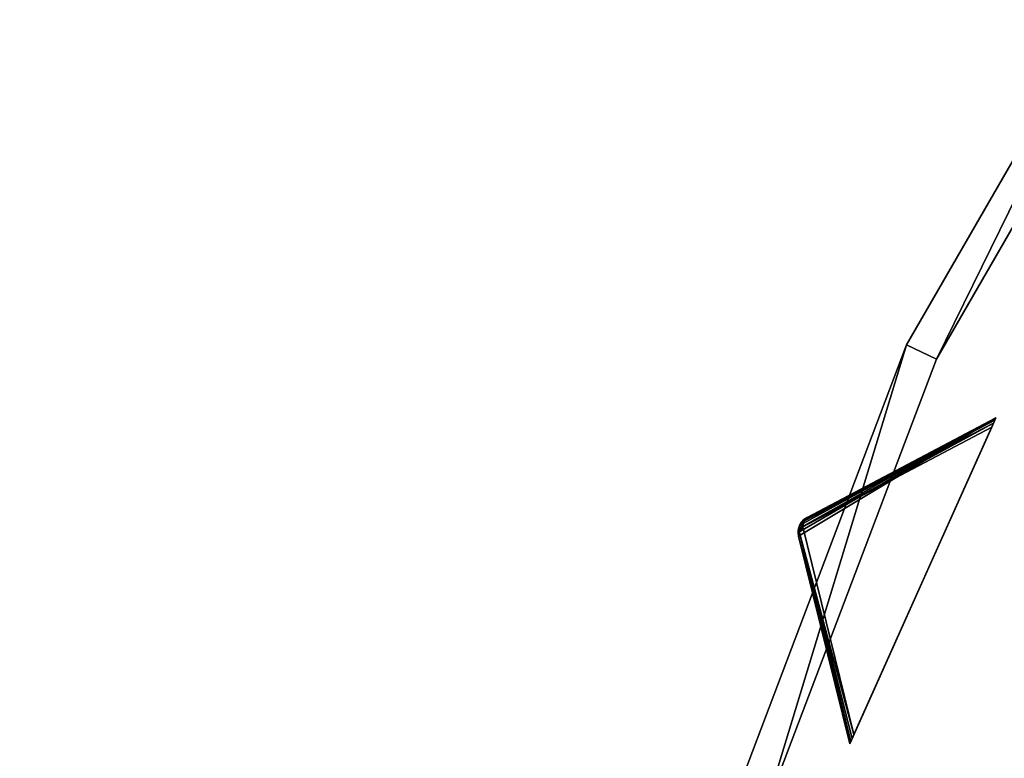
# Model space of a CAD drawing. Extents: x 1035 to 1594, y -280 to 280.
# Tile 165 of 256: x 1094 to 1153, y 54 to 99. Entities that reach past the tile are written whole.
import ezdxf

# ---------------------------------------------------------------- set-up
doc = ezdxf.new("R2010")
doc.units = 0
doc.header["$LTSCALE"] = 25.4
doc.layers.get('0').update_dxf_attribs({"color": 13, "linetype": 'CONTINUOUS'})

# ---------------------------------------------------------------- blocks, each defined once
blk = doc.blocks.new('GRUPUJ_2')
at = {"color": 254}
mesh = blk.add_polyface(dxfattribs=at)
corners = [(24.38, 261.31, 150), (12.505, 254.178, 139.866), (15.585, 241.691, 150), (12.477, 254.396, 139.717), (12.496, 254.616, 139.625), (12.564, 254.826, 139.594), (12.676, 255.016, 139.625), (12.827, 255.177, 139.717), (13.009, 255.301, 139.866)]
mesh.append_faces([[corners[k] for k in face] for face in [(0, 1, 2), (7, 0, 8)]], dxfattribs={"vtx0": -1, "color": 254})
mesh.append_faces([[corners[k] for k in face] for face in [(1, 0, 3), (3, 0, 4), (4, 0, 5), (5, 0, 6), (6, 0, 7)]], dxfattribs={"vtx0": -1, "vtx1": -1, "color": 254})
mesh = blk.add_polyface(dxfattribs=at)
corners = [(24.234, 260.984, 0.041), (24.128, 260.748), (12.757, 254.74, 10.134)]
mesh.append_faces([[corners[k] for k in face] for face in [(0, 1, 2)]], dxfattribs={"color": 254})
mesh = blk.add_polyface(dxfattribs=at)
corners = [(24.234, 260.984, 0.041), (12.757, 254.74, 10.134), (12.818, 255.089, 10.41)]
mesh.append_faces([[corners[k] for k in face] for face in [(0, 1, 2)]], dxfattribs={"color": 254})
mesh = blk.add_polyface(dxfattribs=at)
corners = [(13.009, 255.301, 10.75), (24.38, 261.31, 0.616), (12.818, 255.089, 10.41)]
mesh.append_faces([[corners[k] for k in face] for face in [(0, 1, 2)]], dxfattribs={"color": 254})
mesh = blk.add_polyface(dxfattribs=at)
corners = [(12.818, 255.089, 10.41), (24.38, 261.31, 0.616), (24.363, 261.273, 0.357)]
mesh.append_faces([[corners[k] for k in face] for face in [(0, 1, 2)]], dxfattribs={"color": 254})
mesh = blk.add_polyface(dxfattribs=at)
corners = [(12.818, 255.089, 10.41), (24.363, 261.273, 0.357), (24.314, 261.162, 0.162)]
mesh.append_faces([[corners[k] for k in face] for face in [(0, 1, 2)]], dxfattribs={"color": 254})
mesh = blk.add_polyface(dxfattribs=at)
corners = [(24.314, 261.162, 0.162), (24.234, 260.984, 0.041), (12.818, 255.089, 10.41)]
mesh.append_faces([[corners[k] for k in face] for face in [(0, 1, 2)]], dxfattribs={"color": 254})
mesh = blk.add_polyface(dxfattribs=at)
corners = [(13.009, 255.301, 10.75), (24.38, 261.31, 150), (24.38, 261.31, 0.616), (13.009, 255.301, 139.866)]
mesh.append_faces([[corners[k] for k in face] for face in [(0, 1, 2), (1, 0, 3)]], dxfattribs={"vtx0": -1, "color": 254})
mesh = blk.add_polyface(dxfattribs=at)
corners = [(15.602, 241.729, 0.357), (15.585, 241.691, 150), (15.585, 241.691, 0.616), (24.38, 261.31, 150), (15.651, 241.839, 0.162), (15.731, 242.017, 0.041), (15.837, 242.253), (24.128, 260.748), (24.234, 260.984, 0.041), (24.314, 261.162, 0.162), (24.363, 261.273, 0.357), (24.38, 261.31, 0.616)]
mesh.append_faces([[corners[k] for k in face] for face in [(0, 1, 2), (3, 10, 11)]], dxfattribs={"vtx0": -1, "color": 254})
mesh.append_faces([[corners[k] for k in face] for face in [(1, 0, 3)]], dxfattribs={"vtx0": -1, "vtx1": -1, "color": 254})
mesh.append_faces([[corners[k] for k in face] for face in [(3, 0, 4), (3, 4, 5), (3, 5, 6), (3, 6, 7), (3, 7, 8), (3, 8, 9), (3, 9, 10)]], dxfattribs={"vtx0": -1, "vtx2": -1, "color": 254})
mesh = blk.add_polyface(dxfattribs=at)
corners = [(24.128, 260.748), (15.837, 242.253), (12.757, 254.74, 10.134)]
mesh.append_faces([[corners[k] for k in face] for face in [(0, 1, 2)]], dxfattribs={"color": 254})
mesh = blk.add_polyface(dxfattribs=at)
corners = [(12.676, 255.016, 10.75), (12.496, 254.616, 139.625), (12.564, 254.826, 139.594)]
mesh.append_faces([[corners[k] for k in face] for face in [(0, 1, 2)]], dxfattribs={"color": 254})
mesh = blk.add_polyface(dxfattribs=at)
corners = [(12.676, 255.016, 10.75), (12.496, 254.616, 10.75), (12.496, 254.616, 139.625)]
mesh.append_faces([[corners[k] for k in face] for face in [(0, 1, 2)]], dxfattribs={"color": 254})
mesh = blk.add_polyface(dxfattribs=at)
corners = [(12.676, 255.016, 10.75), (12.687, 254.981, 10.507), (12.496, 254.616, 10.75)]
mesh.append_faces([[corners[k] for k in face] for face in [(0, 1, 2)]], dxfattribs={"color": 254})
mesh = blk.add_polyface(dxfattribs=at)
corners = [(12.687, 254.981, 10.507), (12.584, 254.817, 10.541), (12.496, 254.616, 10.75)]
mesh.append_faces([[corners[k] for k in face] for face in [(0, 1, 2)]], dxfattribs={"color": 254})
mesh = blk.add_polyface(dxfattribs=at)
corners = [(12.676, 255.016, 10.75), (12.564, 254.826, 139.594), (12.676, 255.016, 139.625)]
mesh.append_faces([[corners[k] for k in face] for face in [(0, 1, 2)]], dxfattribs={"color": 254})
mesh = blk.add_polyface(dxfattribs=at)
corners = [(12.687, 254.981, 10.507), (12.757, 254.74, 10.134), (12.584, 254.817, 10.541)]
mesh.append_faces([[corners[k] for k in face] for face in [(0, 1, 2)]], dxfattribs={"color": 254})
mesh = blk.add_polyface(dxfattribs=at)
corners = [(12.827, 255.177, 139.717), (12.723, 255.075, 10.75), (12.676, 255.016, 139.625)]
mesh.append_faces([[corners[k] for k in face] for face in [(0, 1, 2)]], dxfattribs={"color": 254})
mesh = blk.add_polyface(dxfattribs=at)
corners = [(12.723, 255.075, 10.75), (12.687, 254.981, 10.507), (12.676, 255.016, 10.75)]
mesh.append_faces([[corners[k] for k in face] for face in [(0, 1, 2)]], dxfattribs={"color": 254})
mesh = blk.add_polyface(dxfattribs=at)
corners = [(12.723, 255.075, 10.75), (12.676, 255.016, 10.75), (12.676, 255.016, 139.625)]
mesh.append_faces([[corners[k] for k in face] for face in [(0, 1, 2)]], dxfattribs={"color": 254})
mesh = blk.add_polyface(dxfattribs=at)
corners = [(13.009, 255.301, 10.75), (12.687, 254.981, 10.507), (12.723, 255.075, 10.75)]
mesh.append_faces([[corners[k] for k in face] for face in [(0, 1, 2)]], dxfattribs={"color": 254})
mesh = blk.add_polyface(dxfattribs=at)
corners = [(13.009, 255.301, 10.75), (12.818, 255.089, 10.41), (12.687, 254.981, 10.507)]
mesh.append_faces([[corners[k] for k in face] for face in [(0, 1, 2)]], dxfattribs={"color": 254})
mesh = blk.add_polyface(dxfattribs=at)
corners = [(12.818, 255.089, 10.41), (12.757, 254.74, 10.134), (12.687, 254.981, 10.507)]
mesh.append_faces([[corners[k] for k in face] for face in [(0, 1, 2)]], dxfattribs={"color": 254})
mesh = blk.add_polyface(dxfattribs=at)
corners = [(12.827, 255.177, 139.717), (13.009, 255.301, 10.75), (12.723, 255.075, 10.75)]
mesh.append_faces([[corners[k] for k in face] for face in [(0, 1, 2)]], dxfattribs={"color": 254})
mesh = blk.add_polyface(dxfattribs=at)
corners = [(13.009, 255.301, 139.866), (13.009, 255.301, 10.75), (12.827, 255.177, 139.717)]
mesh.append_faces([[corners[k] for k in face] for face in [(0, 1, 2)]], dxfattribs={"color": 254})
mesh = blk.add_polyface(dxfattribs=at)
corners = [(12.496, 254.616, 10.75), (12.505, 254.178, 139.866), (12.477, 254.396, 139.717)]
mesh.append_faces([[corners[k] for k in face] for face in [(0, 1, 2)]], dxfattribs={"color": 254})
mesh = blk.add_polyface(dxfattribs=at)
corners = [(12.496, 254.616, 10.75), (12.477, 254.396, 139.717), (12.496, 254.616, 139.625)]
mesh.append_faces([[corners[k] for k in face] for face in [(0, 1, 2)]], dxfattribs={"color": 254})
mesh = blk.add_polyface(dxfattribs=at)
corners = [(12.53, 254.632, 10.507), (12.537, 254.462, 10.41), (12.484, 254.542, 10.75)]
mesh.append_faces([[corners[k] for k in face] for face in [(0, 1, 2)]], dxfattribs={"color": 254})
mesh = blk.add_polyface(dxfattribs=at)
corners = [(12.53, 254.632, 10.507), (12.484, 254.542, 10.75), (12.496, 254.616, 10.75)]
mesh.append_faces([[corners[k] for k in face] for face in [(0, 1, 2)]], dxfattribs={"color": 254})
mesh = blk.add_polyface(dxfattribs=at)
corners = [(12.496, 254.616, 10.75), (12.484, 254.542, 10.75), (12.505, 254.178, 139.866)]
mesh.append_faces([[corners[k] for k in face] for face in [(0, 1, 2)]], dxfattribs={"color": 254})
mesh = blk.add_polyface(dxfattribs=at)
corners = [(12.484, 254.542, 10.75), (12.505, 254.178, 10.75), (12.505, 254.178, 139.866)]
mesh.append_faces([[corners[k] for k in face] for face in [(0, 1, 2)]], dxfattribs={"color": 254})
mesh = blk.add_polyface(dxfattribs=at)
corners = [(12.484, 254.542, 10.75), (12.537, 254.462, 10.41), (12.505, 254.178, 10.75)]
mesh.append_faces([[corners[k] for k in face] for face in [(0, 1, 2)]], dxfattribs={"color": 254})
mesh = blk.add_polyface(dxfattribs=at)
corners = [(12.584, 254.817, 10.541), (12.53, 254.632, 10.507), (12.496, 254.616, 10.75)]
mesh.append_faces([[corners[k] for k in face] for face in [(0, 1, 2)]], dxfattribs={"color": 254})
mesh = blk.add_polyface(dxfattribs=at)
corners = [(12.537, 254.462, 10.41), (15.602, 241.729, 0.357), (12.505, 254.178, 10.75)]
mesh.append_faces([[corners[k] for k in face] for face in [(0, 1, 2)]], dxfattribs={"color": 254})
mesh = blk.add_polyface(dxfattribs=at)
corners = [(12.584, 254.817, 10.541), (12.757, 254.74, 10.134), (12.53, 254.632, 10.507)]
mesh.append_faces([[corners[k] for k in face] for face in [(0, 1, 2)]], dxfattribs={"color": 254})
mesh = blk.add_polyface(dxfattribs=at)
corners = [(12.757, 254.74, 10.134), (12.537, 254.462, 10.41), (12.53, 254.632, 10.507)]
mesh.append_faces([[corners[k] for k in face] for face in [(0, 1, 2)]], dxfattribs={"color": 254})
mesh = blk.add_polyface(dxfattribs=at)
corners = [(12.757, 254.74, 10.134), (15.837, 242.253), (12.537, 254.462, 10.41)]
mesh.append_faces([[corners[k] for k in face] for face in [(0, 1, 2)]], dxfattribs={"color": 254})
mesh = blk.add_polyface(dxfattribs=at)
corners = [(12.537, 254.462, 10.41), (15.651, 241.839, 0.162), (15.602, 241.729, 0.357)]
mesh.append_faces([[corners[k] for k in face] for face in [(0, 1, 2)]], dxfattribs={"color": 254})
mesh = blk.add_polyface(dxfattribs=at)
corners = [(12.537, 254.462, 10.41), (15.837, 242.253), (15.731, 242.017, 0.041)]
mesh.append_faces([[corners[k] for k in face] for face in [(0, 1, 2)]], dxfattribs={"color": 254})
mesh = blk.add_polyface(dxfattribs=at)
corners = [(12.537, 254.462, 10.41), (15.731, 242.017, 0.041), (15.651, 241.839, 0.162)]
mesh.append_faces([[corners[k] for k in face] for face in [(0, 1, 2)]], dxfattribs={"color": 254})
mesh = blk.add_polyface(dxfattribs=at)
corners = [(12.505, 254.178, 139.866), (15.585, 241.691, 0.616), (15.585, 241.691, 150), (12.505, 254.178, 10.75)]
mesh.append_faces([[corners[k] for k in face] for face in [(0, 1, 2), (1, 0, 3)]], dxfattribs={"vtx0": -1, "color": 254})
mesh = blk.add_polyface(dxfattribs=at)
corners = [(12.505, 254.178, 10.75), (15.602, 241.729, 0.357), (15.585, 241.691, 0.616)]
mesh.append_faces([[corners[k] for k in face] for face in [(0, 1, 2)]], dxfattribs={"color": 254})
blk = doc.blocks.new('CRISTAL-M-7628-7627_STL_1')
at = {"color": 0}
blk.add_blockref('GRUPUJ_2', (99.022, -186.38, 117.002), dxfattribs=at)
at = {"color": 250}
mesh = blk.add_polyface(dxfattribs=at)
corners = [(5.38, -11.274, 430.002), (7.378, -11.194, 430.002), (7.194, 33.75, 430.002), (10.811, -56.007, 430.002), (12.771, -55.607, 430.002), (23.348, -99.289, 430.002), (25.218, -98.58, 430.002), (42.665, -140, 430.002), (44.397, -139, 430.002), (68.263, -177.085, 430.002), (69.812, -175.82, 430.002), (99.478, -209.583, 430.002), (100.804, -208.086, 430.002), (135.502, -236.653, 430.002), (136.571, -234.963, 430.002), (175.402, -257.594, 430.002), (176.186, -255.754, 430.002), (218.144, -271.864, 430.002), (218.623, -269.922, 430.002), (262.622, -279.092, 430.002), (262.783, -277.099, 430.002), (285.152, -280, 430.002), (285.152, -278, 430.002), (307.683, -279.092, 430.002), (307.522, -277.099, 430.002), (351.682, -269.922, 430.002), (352.161, -271.864, 430.002), (394.119, -255.754, 430.002), (394.903, -257.594, 430.002), (433.734, -234.963, 430.002), (434.803, -236.653, 430.002), (469.501, -208.086, 430.002), (470.827, -209.583, 430.002), (500.493, -175.82, 430.002), (502.042, -177.085, 430.002), (525.908, -139, 430.002), (527.64, -140, 430.002), (545.087, -98.58, 430.002), (546.957, -99.289, 430.002), (557.534, -55.607, 430.002), (559.494, -56.007, 430.002), (562.927, -11.194, 430.002), (564.925, -11.274, 430.002), (563.111, 33.75, 430.002), (9.179, 33.509, 430.002), (16.207, 77.901, 430.002), (18.128, 77.344, 430.002), (32.186, 120.034, 430.002), (33.993, 119.177, 430.002), (54.717, 159.058, 430.002), (56.363, 157.922, 430.002), (83.216, 193.963, 430.002), (84.658, 192.577, 430.002), (116.945, 223.844, 430.002), (118.146, 222.245, 430.002), (155.03, 247.928, 430.002), (155.959, 246.157, 430.002), (196.485, 265.59, 430.002), (197.119, 263.693, 430.002), (240.237, 276.374, 430.002), (240.558, 274.4, 430.002), (285.152, 280, 430.002), (285.152, 278, 430.002), (329.747, 274.4, 430.002), (330.068, 276.374, 430.002), (373.186, 263.693, 430.002), (373.819, 265.59, 430.002), (414.345, 246.157, 430.002), (415.275, 247.928, 430.002), (452.159, 222.245, 430.002), (453.36, 223.844, 430.002), (485.647, 192.577, 430.002), (487.089, 193.963, 430.002), (513.942, 157.922, 430.002), (515.588, 159.058, 430.002), (536.312, 119.177, 430.002), (538.119, 120.034, 430.002), (552.177, 77.344, 430.002), (554.098, 77.901, 430.002), (561.126, 33.509, 430.002)]
mesh.append_faces([[corners[k] for k in face] for face in [(0, 1, 2), (1, 3, 4), (4, 5, 6), (6, 7, 8), (8, 9, 10), (10, 11, 12), (12, 13, 14), (14, 15, 16), (16, 17, 18), (18, 19, 20), (20, 21, 22), (22, 23, 24), (24, 23, 25), (25, 26, 27), (27, 28, 29), (29, 30, 31), (31, 32, 33), (33, 34, 35), (35, 36, 37), (37, 38, 39), (39, 40, 41), (2, 44, 45), (44, 2, 1), (45, 46, 47), (47, 48, 49), (49, 50, 51), (51, 52, 53), (53, 54, 55), (55, 56, 57), (57, 58, 59), (59, 60, 61), (61, 63, 64), (64, 65, 66), (66, 67, 68), (68, 69, 70), (70, 71, 72), (72, 73, 74), (74, 75, 76), (76, 77, 78), (78, 79, 43)]], dxfattribs={"vtx0": -1, "vtx1": -1, "color": 250})
mesh.append_faces([[corners[k] for k in face] for face in [(1, 0, 3), (4, 3, 5), (6, 5, 7), (8, 7, 9), (10, 9, 11), (12, 11, 13), (14, 13, 15), (16, 15, 17), (18, 17, 19), (20, 19, 21), (22, 21, 23), (25, 23, 26), (27, 26, 28), (29, 28, 30), (31, 30, 32), (33, 32, 34), (35, 34, 36), (37, 36, 38), (39, 38, 40), (41, 40, 42), (41, 42, 43), (45, 44, 46), (47, 46, 48), (49, 48, 50), (51, 50, 52), (53, 52, 54), (55, 54, 56), (57, 56, 58), (59, 58, 60), (61, 60, 62), (61, 62, 63), (64, 63, 65), (66, 65, 67), (68, 67, 69), (70, 69, 71), (72, 71, 73), (74, 73, 75), (76, 75, 77), (78, 77, 79), (43, 79, 41)]], dxfattribs={"vtx0": -1, "vtx2": -1, "color": 250})
mesh = blk.add_polyface(dxfattribs=at)
corners = [(7.194, 33.75, 410.002), (9.179, 33.509, 410.002), (7.378, -11.194, 410.002), (16.207, 77.901, 410.002), (18.128, 77.344, 410.002), (32.186, 120.034, 410.002), (33.993, 119.177, 410.002), (54.717, 159.058, 410.002), (56.363, 157.922, 410.002), (83.216, 193.963, 410.002), (84.658, 192.577, 410.002), (116.945, 223.844, 410.002), (118.146, 222.245, 410.002), (155.03, 247.928, 410.002), (155.959, 246.157, 410.002), (196.485, 265.59, 410.002), (197.119, 263.693, 410.002), (240.237, 276.374, 410.002), (240.558, 274.4, 410.002), (285.152, 280, 410.002), (285.152, 278, 410.002), (330.068, 276.374, 410.002), (329.747, 274.4, 410.002), (373.186, 263.693, 410.002), (373.819, 265.59, 410.002), (414.345, 246.157, 410.002), (415.275, 247.928, 410.002), (452.159, 222.245, 410.002), (453.36, 223.844, 410.002), (485.647, 192.577, 410.002), (487.089, 193.963, 410.002), (513.942, 157.922, 410.002), (515.588, 159.058, 410.002), (536.312, 119.177, 410.002), (538.119, 120.034, 410.002), (552.177, 77.344, 410.002), (554.098, 77.901, 410.002), (561.126, 33.509, 410.002), (563.111, 33.75, 410.002), (562.927, -11.194, 410.002), (5.38, -11.274, 410.002), (10.811, -56.007, 410.002), (12.771, -55.607, 410.002), (23.348, -99.289, 410.002), (25.218, -98.58, 410.002), (42.665, -140, 410.002), (44.397, -139, 410.002), (68.263, -177.085, 410.002), (69.812, -175.82, 410.002), (99.478, -209.583, 410.002), (100.804, -208.086, 410.002), (135.502, -236.653, 410.002), (136.571, -234.963, 410.002), (175.402, -257.594, 410.002), (176.186, -255.754, 410.002), (218.144, -271.864, 410.002), (218.623, -269.922, 410.002), (262.622, -279.092, 410.002), (262.783, -277.099, 410.002), (285.152, -280, 410.002), (285.152, -278, 410.002), (307.522, -277.099, 410.002), (307.683, -279.092, 410.002), (351.682, -269.922, 410.002), (352.161, -271.864, 410.002), (394.119, -255.754, 410.002), (394.903, -257.594, 410.002), (433.734, -234.963, 410.002), (434.803, -236.653, 410.002), (469.501, -208.086, 410.002), (470.827, -209.583, 410.002), (500.493, -175.82, 410.002), (502.042, -177.085, 410.002), (525.908, -139, 410.002), (527.64, -140, 410.002), (545.087, -98.58, 410.002), (546.957, -99.289, 410.002), (557.534, -55.607, 410.002), (559.494, -56.007, 410.002), (564.925, -11.274, 410.002)]
mesh.append_faces([[corners[k] for k in face] for face in [(1, 3, 4), (4, 5, 6), (6, 7, 8), (8, 9, 10), (10, 11, 12), (12, 13, 14), (14, 15, 16), (16, 17, 18), (18, 19, 20), (20, 21, 22), (22, 21, 23), (23, 24, 25), (25, 26, 27), (27, 28, 29), (29, 30, 31), (31, 32, 33), (33, 34, 35), (35, 36, 37), (37, 38, 39), (40, 2, 41), (41, 42, 43), (43, 44, 45), (45, 46, 47), (47, 48, 49), (49, 50, 51), (51, 52, 53), (53, 54, 55), (55, 56, 57), (57, 58, 59), (59, 61, 62), (62, 63, 64), (64, 65, 66), (66, 67, 68), (68, 69, 70), (70, 71, 72), (72, 73, 74), (74, 75, 76), (76, 77, 78), (78, 39, 79), (79, 39, 38)]], dxfattribs={"vtx0": -1, "vtx1": -1, "color": 250})
mesh.append_faces([[corners[k] for k in face] for face in [(0, 1, 2), (1, 0, 3), (4, 3, 5), (6, 5, 7), (8, 7, 9), (10, 9, 11), (12, 11, 13), (14, 13, 15), (16, 15, 17), (18, 17, 19), (20, 19, 21), (23, 21, 24), (25, 24, 26), (27, 26, 28), (29, 28, 30), (31, 30, 32), (33, 32, 34), (35, 34, 36), (37, 36, 38), (2, 40, 0), (41, 2, 42), (43, 42, 44), (45, 44, 46), (47, 46, 48), (49, 48, 50), (51, 50, 52), (53, 52, 54), (55, 54, 56), (57, 56, 58), (59, 58, 60), (59, 60, 61), (62, 61, 63), (64, 63, 65), (66, 65, 67), (68, 67, 69), (70, 69, 71), (72, 71, 73), (74, 73, 75), (76, 75, 77), (78, 77, 39)]], dxfattribs={"vtx0": -1, "vtx2": -1, "color": 250})
mesh = blk.add_polyface(dxfattribs=at)
corners = [(22.865, -10.57, 417.002), (24.864, -10.489, 417.002), (24.566, 31.641, 417.002), (27.957, -52.507, 417.002), (29.917, -52.107, 417.002), (39.711, -93.084, 417.002), (41.581, -92.375, 417.002), (57.821, -131.25, 417.002), (59.553, -130.25, 417.002), (81.819, -166.017, 417.002), (83.368, -164.752, 417.002), (111.083, -196.484, 417.002), (112.409, -194.987, 417.002), (144.855, -221.862, 417.002), (145.924, -220.172, 417.002), (182.261, -241.495, 417.002), (183.045, -239.655, 417.002), (222.332, -254.872, 417.002), (222.811, -252.93, 417.002), (264.03, -261.649, 417.002), (264.191, -259.655, 417.002), (285.152, -262.5, 417.002), (285.152, -260.5, 417.002), (306.275, -261.649, 417.002), (306.114, -259.655, 417.002), (347.494, -252.93, 417.002), (347.973, -254.872, 417.002), (387.26, -239.655, 417.002), (388.044, -241.495, 417.002), (424.381, -220.172, 417.002), (425.45, -221.862, 417.002), (457.896, -194.987, 417.002), (459.222, -196.484, 417.002), (486.937, -164.752, 417.002), (488.486, -166.017, 417.002), (510.752, -130.25, 417.002), (512.484, -131.25, 417.002), (528.724, -92.375, 417.002), (530.594, -93.084, 417.002), (540.388, -52.107, 417.002), (542.348, -52.507, 417.002), (545.441, -10.489, 417.002), (547.44, -10.57, 417.002), (545.739, 31.641, 417.002), (26.552, 31.4, 417.002), (33.016, 73.032, 417.002), (34.937, 72.476, 417.002), (47.997, 112.532, 417.002), (49.804, 111.674, 417.002), (69.119, 149.117, 417.002), (70.765, 147.981, 417.002), (95.837, 181.84, 417.002), (97.279, 180.455, 417.002), (127.458, 209.854, 417.002), (128.659, 208.255, 417.002), (163.163, 232.432, 417.002), (164.092, 230.661, 417.002), (202.027, 248.991, 417.002), (202.66, 247.094, 417.002), (243.044, 259.101, 417.002), (243.365, 257.127, 417.002), (285.152, 262.5, 417.002), (285.152, 260.5, 417.002), (326.94, 257.127, 417.002), (327.26, 259.101, 417.002), (367.644, 247.094, 417.002), (368.278, 248.991, 417.002), (406.213, 230.661, 417.002), (407.142, 232.432, 417.002), (441.646, 208.255, 417.002), (442.847, 209.854, 417.002), (473.026, 180.455, 417.002), (474.468, 181.84, 417.002), (499.54, 147.981, 417.002), (501.186, 149.117, 417.002), (520.501, 111.674, 417.002), (522.308, 112.532, 417.002), (535.367, 72.476, 417.002), (537.288, 73.032, 417.002), (543.753, 31.4, 417.002)]
mesh.append_faces([[corners[k] for k in face] for face in [(0, 1, 2), (1, 3, 4), (4, 5, 6), (6, 7, 8), (8, 9, 10), (10, 11, 12), (12, 13, 14), (14, 15, 16), (16, 17, 18), (18, 19, 20), (20, 21, 22), (22, 23, 24), (24, 23, 25), (25, 26, 27), (27, 28, 29), (29, 30, 31), (31, 32, 33), (33, 34, 35), (35, 36, 37), (37, 38, 39), (39, 40, 41), (2, 44, 45), (44, 2, 1), (45, 46, 47), (47, 48, 49), (49, 50, 51), (51, 52, 53), (53, 54, 55), (55, 56, 57), (57, 58, 59), (59, 60, 61), (61, 63, 64), (64, 65, 66), (66, 67, 68), (68, 69, 70), (70, 71, 72), (72, 73, 74), (74, 75, 76), (76, 77, 78), (78, 79, 43)]], dxfattribs={"vtx0": -1, "vtx1": -1, "color": 250})
mesh.append_faces([[corners[k] for k in face] for face in [(1, 0, 3), (4, 3, 5), (6, 5, 7), (8, 7, 9), (10, 9, 11), (12, 11, 13), (14, 13, 15), (16, 15, 17), (18, 17, 19), (20, 19, 21), (22, 21, 23), (25, 23, 26), (27, 26, 28), (29, 28, 30), (31, 30, 32), (33, 32, 34), (35, 34, 36), (37, 36, 38), (39, 38, 40), (41, 40, 42), (41, 42, 43), (45, 44, 46), (47, 46, 48), (49, 48, 50), (51, 50, 52), (53, 52, 54), (55, 54, 56), (57, 56, 58), (59, 58, 60), (61, 60, 62), (61, 62, 63), (64, 63, 65), (66, 65, 67), (68, 67, 69), (70, 69, 71), (72, 71, 73), (74, 73, 75), (76, 75, 77), (78, 77, 79), (43, 79, 41)]], dxfattribs={"vtx0": -1, "vtx2": -1, "color": 250})
mesh = blk.add_polyface(dxfattribs=at)
corners = [(24.566, 31.641, 410.002), (26.552, 31.4, 410.002), (24.864, -10.489, 410.002), (33.016, 73.032, 410.002), (34.937, 72.476, 410.002), (47.997, 112.532, 410.002), (49.804, 111.674, 410.002), (69.119, 149.117, 410.002), (70.765, 147.981, 410.002), (95.837, 181.84, 410.002), (97.279, 180.455, 410.002), (127.458, 209.854, 410.002), (128.659, 208.255, 410.002), (163.163, 232.432, 410.002), (164.092, 230.661, 410.002), (202.027, 248.991, 410.002), (202.66, 247.094, 410.002), (243.044, 259.101, 410.002), (243.365, 257.127, 410.002), (285.152, 262.5, 410.002), (285.152, 260.5, 410.002), (327.26, 259.101, 410.002), (326.94, 257.127, 410.002), (367.644, 247.094, 410.002), (368.278, 248.991, 410.002), (406.213, 230.661, 410.002), (407.142, 232.432, 410.002), (441.646, 208.255, 410.002), (442.847, 209.854, 410.002), (473.026, 180.455, 410.002), (474.468, 181.84, 410.002), (499.54, 147.981, 410.002), (501.186, 149.117, 410.002), (520.501, 111.674, 410.002), (522.308, 112.532, 410.002), (535.367, 72.476, 410.002), (537.288, 73.032, 410.002), (543.753, 31.4, 410.002), (545.739, 31.641, 410.002), (545.441, -10.489, 410.002), (22.865, -10.57, 410.002), (27.957, -52.507, 410.002), (29.917, -52.107, 410.002), (39.711, -93.084, 410.002), (41.581, -92.375, 410.002), (57.821, -131.25, 410.002), (59.553, -130.25, 410.002), (81.819, -166.017, 410.002), (83.368, -164.752, 410.002), (111.083, -196.484, 410.002), (112.409, -194.987, 410.002), (144.855, -221.862, 410.002), (145.924, -220.172, 410.002), (182.261, -241.495, 410.002), (183.045, -239.655, 410.002), (222.332, -254.872, 410.002), (222.811, -252.93, 410.002), (264.03, -261.649, 410.002), (264.191, -259.655, 410.002), (285.152, -262.5, 410.002), (285.152, -260.5, 410.002), (306.114, -259.655, 410.002), (306.275, -261.649, 410.002), (347.494, -252.93, 410.002), (347.973, -254.872, 410.002), (387.26, -239.655, 410.002), (388.044, -241.495, 410.002), (424.381, -220.172, 410.002), (425.45, -221.862, 410.002), (457.896, -194.987, 410.002), (459.222, -196.484, 410.002), (486.937, -164.752, 410.002), (488.486, -166.017, 410.002), (510.752, -130.25, 410.002), (512.484, -131.25, 410.002), (528.724, -92.375, 410.002), (530.594, -93.084, 410.002), (540.388, -52.107, 410.002), (542.348, -52.507, 410.002), (547.44, -10.57, 410.002)]
mesh.append_faces([[corners[k] for k in face] for face in [(1, 3, 4), (4, 5, 6), (6, 7, 8), (8, 9, 10), (10, 11, 12), (12, 13, 14), (14, 15, 16), (16, 17, 18), (18, 19, 20), (20, 21, 22), (22, 21, 23), (23, 24, 25), (25, 26, 27), (27, 28, 29), (29, 30, 31), (31, 32, 33), (33, 34, 35), (35, 36, 37), (37, 38, 39), (40, 2, 41), (41, 42, 43), (43, 44, 45), (45, 46, 47), (47, 48, 49), (49, 50, 51), (51, 52, 53), (53, 54, 55), (55, 56, 57), (57, 58, 59), (59, 61, 62), (62, 63, 64), (64, 65, 66), (66, 67, 68), (68, 69, 70), (70, 71, 72), (72, 73, 74), (74, 75, 76), (76, 77, 78), (78, 39, 79), (79, 39, 38)]], dxfattribs={"vtx0": -1, "vtx1": -1, "color": 250})
mesh.append_faces([[corners[k] for k in face] for face in [(0, 1, 2), (1, 0, 3), (4, 3, 5), (6, 5, 7), (8, 7, 9), (10, 9, 11), (12, 11, 13), (14, 13, 15), (16, 15, 17), (18, 17, 19), (20, 19, 21), (23, 21, 24), (25, 24, 26), (27, 26, 28), (29, 28, 30), (31, 30, 32), (33, 32, 34), (35, 34, 36), (37, 36, 38), (2, 40, 0), (41, 2, 42), (43, 42, 44), (45, 44, 46), (47, 46, 48), (49, 48, 50), (51, 50, 52), (53, 52, 54), (55, 54, 56), (57, 56, 58), (59, 58, 60), (59, 60, 61), (62, 61, 63), (64, 63, 65), (66, 65, 67), (68, 67, 69), (70, 69, 71), (72, 71, 73), (74, 73, 75), (76, 75, 77), (78, 77, 39)]], dxfattribs={"vtx0": -1, "vtx2": -1, "color": 250})
mesh = blk.add_polyface(dxfattribs=at)
corners = [(100.302, -7.449, 284.002), (102.301, -7.369, 284.002), (101.501, 22.299, 284.002), (103.891, -37.005, 284.002), (105.851, -36.605, 284.002), (112.174, -65.602, 284.002), (114.044, -64.893, 284.002), (124.938, -92.5, 284.002), (126.67, -91.5, 284.002), (141.851, -117.002, 284.002), (143.4, -115.738, 284.002), (162.475, -138.474, 284.002), (163.801, -136.977, 284.002), (186.276, -156.36, 284.002), (187.345, -154.67, 284.002), (212.639, -170.196, 284.002), (213.423, -168.356, 284.002), (240.879, -179.624, 284.002), (241.358, -177.682, 284.002), (270.266, -184.4, 284.002), (270.427, -182.407, 284.002), (285.152, -185, 284.002), (285.152, -183, 284.002), (300.039, -184.4, 284.002), (299.878, -182.407, 284.002), (328.947, -177.682, 284.002), (329.426, -179.624, 284.002), (356.882, -168.356, 284.002), (357.666, -170.196, 284.002), (382.96, -154.67, 284.002), (384.029, -156.36, 284.002), (406.504, -136.977, 284.002), (407.83, -138.474, 284.002), (426.905, -115.738, 284.002), (428.454, -117.002, 284.002), (443.635, -91.5, 284.002), (445.367, -92.5, 284.002), (456.26, -64.893, 284.002), (458.13, -65.602, 284.002), (464.454, -36.605, 284.002), (466.414, -37.005, 284.002), (468.004, -7.369, 284.002), (470.002, -7.449, 284.002), (468.804, 22.299, 284.002), (103.487, 22.058, 284.002), (107.457, 51.47, 284.002), (109.378, 50.914, 284.002), (118.014, 79.308, 284.002), (119.821, 78.451, 284.002), (132.9, 105.092, 284.002), (134.546, 103.956, 284.002), (151.73, 128.154, 284.002), (153.172, 126.769, 284.002), (174.015, 147.897, 284.002), (175.217, 146.298, 284.002), (199.179, 163.809, 284.002), (200.108, 162.038, 284.002), (226.569, 175.479, 284.002), (227.202, 173.582, 284.002), (255.476, 182.604, 284.002), (255.797, 180.63, 284.002), (285.152, 185, 284.002), (285.152, 183, 284.002), (314.508, 180.63, 284.002), (314.829, 182.604, 284.002), (343.103, 173.582, 284.002), (343.736, 175.479, 284.002), (370.197, 162.038, 284.002), (371.126, 163.809, 284.002), (395.088, 146.298, 284.002), (396.29, 147.897, 284.002), (417.133, 126.769, 284.002), (418.575, 128.154, 284.002), (435.759, 103.956, 284.002), (437.404, 105.092, 284.002), (450.484, 78.451, 284.002), (452.291, 79.308, 284.002), (460.927, 50.914, 284.002), (462.848, 51.47, 284.002), (466.818, 22.058, 284.002)]
mesh.append_faces([[corners[k] for k in face] for face in [(0, 1, 2), (1, 3, 4), (4, 5, 6), (6, 7, 8), (8, 9, 10), (10, 11, 12), (12, 13, 14), (14, 15, 16), (16, 17, 18), (18, 19, 20), (20, 21, 22), (22, 23, 24), (24, 23, 25), (25, 26, 27), (27, 28, 29), (29, 30, 31), (31, 32, 33), (33, 34, 35), (35, 36, 37), (37, 38, 39), (39, 40, 41), (2, 44, 45), (44, 2, 1), (45, 46, 47), (47, 48, 49), (49, 50, 51), (51, 52, 53), (53, 54, 55), (55, 56, 57), (57, 58, 59), (59, 60, 61), (61, 63, 64), (64, 65, 66), (66, 67, 68), (68, 69, 70), (70, 71, 72), (72, 73, 74), (74, 75, 76), (76, 77, 78), (78, 79, 43)]], dxfattribs={"vtx0": -1, "vtx1": -1, "color": 250})
mesh.append_faces([[corners[k] for k in face] for face in [(1, 0, 3), (4, 3, 5), (6, 5, 7), (8, 7, 9), (10, 9, 11), (12, 11, 13), (14, 13, 15), (16, 15, 17), (18, 17, 19), (20, 19, 21), (22, 21, 23), (25, 23, 26), (27, 26, 28), (29, 28, 30), (31, 30, 32), (33, 32, 34), (35, 34, 36), (37, 36, 38), (39, 38, 40), (41, 40, 42), (41, 42, 43), (45, 44, 46), (47, 46, 48), (49, 48, 50), (51, 50, 52), (53, 52, 54), (55, 54, 56), (57, 56, 58), (59, 58, 60), (61, 60, 62), (61, 62, 63), (64, 63, 65), (66, 65, 67), (68, 67, 69), (70, 69, 71), (72, 71, 73), (74, 73, 75), (76, 75, 77), (78, 77, 79), (43, 79, 41)]], dxfattribs={"vtx0": -1, "vtx2": -1, "color": 250})
mesh = blk.add_polyface(dxfattribs=at)
corners = [(101.501, 22.299, 277.002), (103.487, 22.058, 277.002), (102.301, -7.369, 277.002), (107.457, 51.47, 277.002), (109.378, 50.914, 277.002), (118.014, 79.308, 277.002), (119.821, 78.451, 277.002), (132.9, 105.092, 277.002), (134.546, 103.956, 277.002), (151.73, 128.154, 277.002), (153.172, 126.769, 277.002), (174.015, 147.897, 277.002), (175.217, 146.298, 277.002), (199.179, 163.809, 277.002), (200.108, 162.038, 277.002), (226.569, 175.479, 277.002), (227.202, 173.582, 277.002), (255.476, 182.604, 277.002), (255.797, 180.63, 277.002), (285.152, 185, 277.002), (285.152, 183, 277.002), (314.829, 182.604, 277.002), (314.508, 180.63, 277.002), (343.103, 173.582, 277.002), (343.736, 175.479, 277.002), (370.197, 162.038, 277.002), (371.126, 163.809, 277.002), (395.088, 146.298, 277.002), (396.29, 147.897, 277.002), (417.133, 126.769, 277.002), (418.575, 128.154, 277.002), (435.759, 103.956, 277.002), (437.404, 105.092, 277.002), (450.484, 78.451, 277.002), (452.291, 79.308, 277.002), (460.927, 50.914, 277.002), (462.848, 51.47, 277.002), (466.818, 22.058, 277.002), (468.804, 22.299, 277.002), (468.004, -7.369, 277.002), (100.302, -7.449, 277.002), (103.891, -37.005, 277.002), (105.851, -36.605, 277.002), (112.174, -65.602, 277.002), (114.044, -64.893, 277.002), (124.938, -92.5, 277.002), (126.67, -91.5, 277.002), (141.851, -117.002, 277.002), (143.4, -115.738, 277.002), (162.475, -138.474, 277.002), (163.801, -136.977, 277.002), (186.276, -156.36, 277.002), (187.345, -154.67, 277.002), (212.639, -170.196, 277.002), (213.423, -168.356, 277.002), (240.879, -179.624, 277.002), (241.358, -177.682, 277.002), (270.266, -184.4, 277.002), (270.427, -182.407, 277.002), (285.152, -185, 277.002), (285.152, -183, 277.002), (299.878, -182.407, 277.002), (300.039, -184.4, 277.002), (328.947, -177.682, 277.002), (329.426, -179.624, 277.002), (356.882, -168.356, 277.002), (357.666, -170.196, 277.002), (382.96, -154.67, 277.002), (384.029, -156.36, 277.002), (406.504, -136.977, 277.002), (407.83, -138.474, 277.002), (426.905, -115.738, 277.002), (428.454, -117.002, 277.002), (443.635, -91.5, 277.002), (445.367, -92.5, 277.002), (456.26, -64.893, 277.002), (458.13, -65.602, 277.002), (464.454, -36.605, 277.002), (466.414, -37.005, 277.002), (470.002, -7.449, 277.002)]
mesh.append_faces([[corners[k] for k in face] for face in [(1, 3, 4), (4, 5, 6), (6, 7, 8), (8, 9, 10), (10, 11, 12), (12, 13, 14), (14, 15, 16), (16, 17, 18), (18, 19, 20), (20, 21, 22), (22, 21, 23), (23, 24, 25), (25, 26, 27), (27, 28, 29), (29, 30, 31), (31, 32, 33), (33, 34, 35), (35, 36, 37), (37, 38, 39), (40, 2, 41), (41, 42, 43), (43, 44, 45), (45, 46, 47), (47, 48, 49), (49, 50, 51), (51, 52, 53), (53, 54, 55), (55, 56, 57), (57, 58, 59), (59, 61, 62), (62, 63, 64), (64, 65, 66), (66, 67, 68), (68, 69, 70), (70, 71, 72), (72, 73, 74), (74, 75, 76), (76, 77, 78), (78, 39, 79), (79, 39, 38)]], dxfattribs={"vtx0": -1, "vtx1": -1, "color": 250})
mesh.append_faces([[corners[k] for k in face] for face in [(0, 1, 2), (1, 0, 3), (4, 3, 5), (6, 5, 7), (8, 7, 9), (10, 9, 11), (12, 11, 13), (14, 13, 15), (16, 15, 17), (18, 17, 19), (20, 19, 21), (23, 21, 24), (25, 24, 26), (27, 26, 28), (29, 28, 30), (31, 30, 32), (33, 32, 34), (35, 34, 36), (37, 36, 38), (2, 40, 0), (41, 2, 42), (43, 42, 44), (45, 44, 46), (47, 46, 48), (49, 48, 50), (51, 50, 52), (53, 52, 54), (55, 54, 56), (57, 56, 58), (59, 58, 60), (59, 60, 61), (62, 61, 63), (64, 63, 65), (66, 65, 67), (68, 67, 69), (70, 69, 71), (72, 71, 73), (74, 73, 75), (76, 75, 77), (78, 77, 39)]], dxfattribs={"vtx0": -1, "vtx2": -1, "color": 250})
mesh = blk.add_polyface(dxfattribs=at)
corners = [(132.9, 105.092, 284.002), (118.014, 79.308, 277.002), (118.014, 79.308, 284.002), (132.9, 105.092, 277.002)]
mesh.append_faces([[corners[k] for k in face] for face in [(0, 1, 2), (1, 0, 3)]], dxfattribs={"vtx0": -1, "color": 250})
mesh = blk.add_polyface(dxfattribs=at)
corners = [(134.546, 103.956, 277.002), (119.821, 78.451, 284.002), (119.821, 78.451, 277.002), (134.546, 103.956, 284.002)]
mesh.append_faces([[corners[k] for k in face] for face in [(0, 1, 2), (1, 0, 3)]], dxfattribs={"vtx0": -1, "color": 250})
mesh = blk.add_polyface(dxfattribs=at)
corners = [(118.014, 79.308, 284.002), (107.457, 51.47, 277.002), (107.457, 51.47, 284.002), (118.014, 79.308, 277.002)]
mesh.append_faces([[corners[k] for k in face] for face in [(0, 1, 2), (1, 0, 3)]], dxfattribs={"vtx0": -1, "color": 250})
mesh = blk.add_polyface(dxfattribs=at)
corners = [(119.821, 78.451, 277.002), (109.378, 50.914, 284.002), (109.378, 50.914, 277.002), (119.821, 78.451, 284.002)]
mesh.append_faces([[corners[k] for k in face] for face in [(0, 1, 2), (1, 0, 3)]], dxfattribs={"vtx0": -1, "color": 250})
blk = doc.blocks.new('GRUPUJ_5')
at = {"color": 0}
blk.add_blockref('CRISTAL-M-7628-7627_STL_1', (-5.38, 280, -0.002), dxfattribs=at)
blk = doc.blocks.new('GRUPUJ_8')
at = {"color": 0}
blk.add_blockref('GRUPUJ_5', (0, 0), dxfattribs=at)

msp = doc.modelspace()

# ---------------------------------------------------------------- block references
at = {"color": 0}
msp.add_blockref('GRUPUJ_8', (1034.78, -280, 0.002), dxfattribs=at)

doc.saveas('drawing.dxf')
